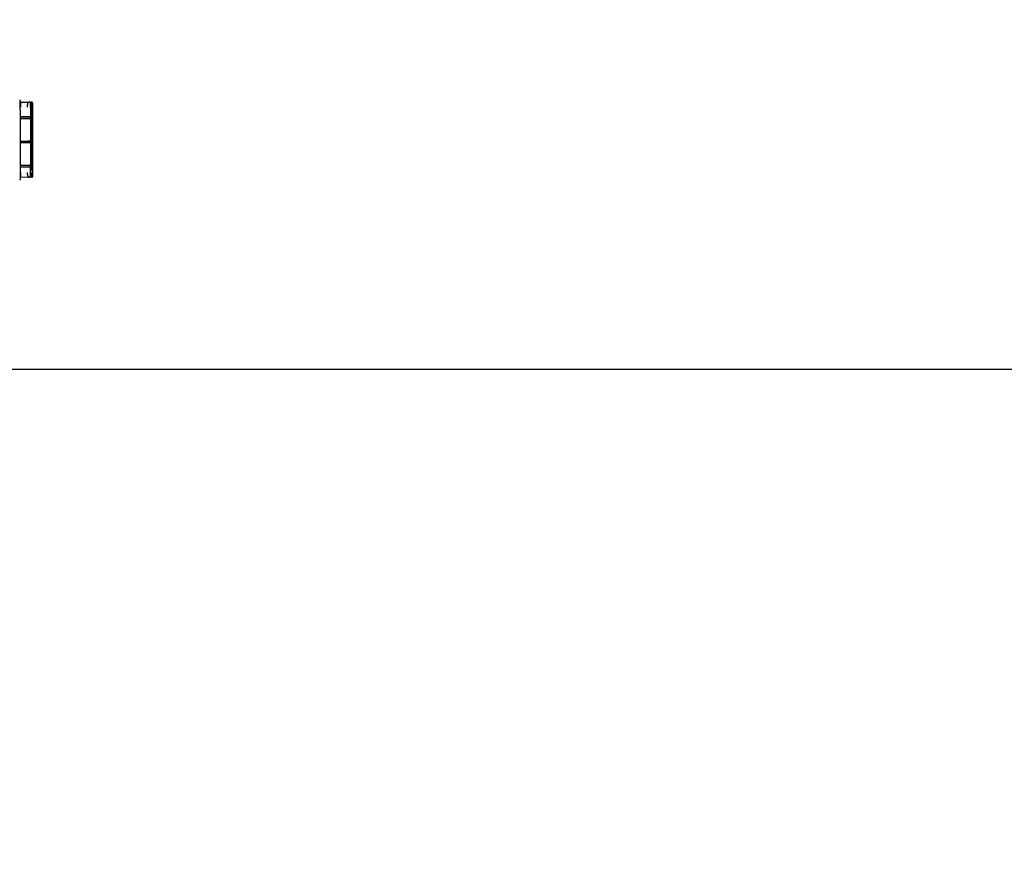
# Model space of a CAD drawing. Header units: millimetres. Extents: x -424979 to 718034, y -72486 to 344972.
# Tile 150 of 256: x 584525 to 587512, y 117364 to 119888. Entities that reach past the tile are written whole.
import ezdxf
from ezdxf import colors
from ezdxf.entities.mleader import LeaderData, LeaderLine
from ezdxf.math import Vec2, Vec3

# ---------------------------------------------------------------- set-up
doc = ezdxf.new("R2010")
doc.units = ezdxf.units.MM
doc.header["$MEASUREMENT"] = 0
doc.layers.add('IS_KLIM Opis_Średnice', color=7, linetype='Continuous', lineweight=9)
doc.layers.add('IS_KLIM_urządzenia', color=3, linetype='Continuous')

# ---------------------------------------------------------------- blocks, each defined once
blk = doc.blocks.new('G$CE471A013')
at = {"linetype": 'Continuous'}
for p, q in [((-69.729, 34.04), (-69.624, 34.041)), ((-69.623, 34.041), (-69.624, 34.041)), ((-69.364, 34.043), (-68.578, 34.051)), ((-68.528, 33.852), (-68.558, 33.852)), ((-68.528, 33.352), (-68.528, 34.252)), ((-69.778, 26.937), (-69.778, 33.546)), ((-69.66, 26.936), (-69.662, 33.348)), ((-69.661, 32.97), (-69.661, 33.348)), ((-69.645, 32.97), (-69.661, 32.97)), ((-69.587, 33.547), (-69.586, 32.971)), ((-69.585, 32.971), (-69.58, 32.976)), ((-69.584, 32.97), (-69.584, 32.82)), ((-69.574, 32.977), (-69.574, 33.547)), ((-68.528, 32.97), (-69.514, 32.97)), ((-68.553, 32.977), (-69.28, 32.98)), ((-68.528, 27.182), (-68.528, 33.352)), ((-69.66, 30.52), (-69.661, 32.82)), ((-69.645, 32.82), (-69.661, 32.82)), ((-69.573, 30.526), (-69.574, 32.82)), ((-68.528, 32.819), (-69.514, 32.82)), ((-69.644, 30.52), (-69.66, 30.52)), ((-69.66, 30.384), (-69.644, 30.384)), ((-69.66, 28.083), (-69.66, 30.384)), ((-69.584, 30.521), (-69.579, 30.526)), ((-69.579, 30.378), (-69.584, 30.382)), ((-69.583, 30.519), (-69.583, 30.384)), ((-69.573, 28.084), (-69.573, 30.377)), ((-68.528, 30.519), (-69.513, 30.519)), ((-68.528, 30.384), (-69.513, 30.384)), ((-68.553, 30.526), (-69.279, 30.53)), ((-68.553, 30.377), (-69.279, 30.373)), ((-69.66, 28.083), (-69.644, 28.083)), ((-69.659, 27.933), (-69.644, 27.933)), ((-69.659, 26.936), (-69.659, 27.933)), ((-69.583, 27.932), (-69.578, 27.927)), ((-69.582, 28.084), (-69.582, 27.934)), ((-69.572, 26.937), (-69.573, 27.926)), ((-68.528, 28.084), (-69.513, 28.084)), ((-68.528, 27.934), (-69.513, 27.934)), ((-69.278, 27.923), (-68.553, 27.927)), ((-68.528, 27.182), (-68.528, 26.282)), ((-69.621, 26.443), (-69.729, 26.444)), ((-69.729, 26.444), (-69.621, 26.443)), ((-68.578, 26.433), (-69.362, 26.441)), ((-68.578, 26.432), (-69.362, 26.44)), ((-68.558, 26.632), (-68.528, 26.632))]:
    blk.add_line(p, q, dxfattribs=at)
for centre, major_axis, ratio, start_param, end_param in [((-69.728, 33.99), (-0.05, 0), 1, 5.572775, 6.283185), ((-69.728, 33.99), (-0.05, 0), 1, 4.722432, 5.271942), ((-69.566, 33.543), (0, 0.7), 0.01995, 0.882039, 1.565858), ((-68.428, 34.252), (0.1, 0), 1, 2.168878, 3.141593), ((-69.635, 32.971), (0.05, 0.0002), 0.017455, 4.162534, 6.265658), ((-69.383, 32.979), (0.494, 0.002), 0.017455, 4.153807, 4.444433), ((-69.38, 32.977), (0.2, 0.001), 0.017455, 1.047121, 3.124066), ((-68.578, 32.976), (0.05, 0.0002), 0.017455, 6.283104, 7.330301), ((-69.383, 32.829), (0.494, 0.002), 0.017455, 4.153807, 4.444433), ((-69.634, 30.521), (0.05, 0.0002), 0.017455, 4.162534, 6.265658), ((-69.634, 30.383), (-0.05, 0.0002), 0.017455, 3.15913, 5.262255), ((-69.383, 30.528), (0.494, 0.002), 0.017455, 4.153807, 4.444433), ((-69.383, 30.375), (-0.494, 0.002), 0.017455, 4.980355, 5.270981), ((-69.379, 30.527), (0.2, 0.001), 0.017455, 1.047121, 3.124066), ((-69.379, 30.377), (-0.2, 0.001), 0.017455, 0.017538, 2.094482), ((-68.578, 30.525), (0.05, 0.0002), 0.017455, 6.283104, 7.330301), ((-68.578, 30.378), (-0.05, 0.0002), 0.017455, 2.094477, 3.141674), ((-69.633, 27.932), (-0.05, 0.0002), 0.017455, 3.15913, 5.262255), ((-69.382, 28.075), (-0.494, 0.002), 0.017455, 4.980355, 5.270981), ((-69.382, 27.925), (-0.494, 0.002), 0.017455, 4.980355, 5.270981), ((-69.378, 27.926), (-0.2, 0.001), 0.017455, 0.017538, 2.094482), ((-68.578, 27.928), (-0.05, 0.0002), 0.017455, 2.094477, 3.141674), ((-69.728, 26.494), (-0.05, 0), 1, 0, 0.71037), ((-69.728, 26.494), (-0.05, 0), 1, 1.011256, 1.560766), ((-68.578, 26.383), (-0.05, 0), 1, 3.141593, 4.702359), ((-68.428, 26.282), (-0.1, 0), 1, 0, 0.972715)]:
    blk.add_ellipse(centre, major_axis=major_axis, ratio=ratio, start_param=start_param, end_param=end_param, dxfattribs=at)
for points, degree in [([(-69.778, 33.546), (-69.778, 33.59), (-69.778, 33.676), (-69.778, 33.757), (-69.778, 33.829), (-69.778, 33.891), (-69.778, 33.939), (-69.778, 33.973), (-69.778, 33.99), (-69.778, 33.99)], 2), ([(-69.631, 34.038), (-69.628, 34.039), (-69.626, 34.04), (-69.624, 34.041)], 3), ([(-69.615, 34.04), (-69.625, 34.041)], 1), ([(-69.577, 33.988), (-69.578, 33.983), (-69.58, 33.96), (-69.581, 33.923), (-69.582, 33.873), (-69.583, 33.813), (-69.584, 33.744), (-69.585, 33.668), (-69.585, 33.588), (-69.585, 33.547)], 2), ([(-69.778, 26.494), (-69.778, 26.494), (-69.778, 26.511), (-69.778, 26.544), (-69.778, 26.593), (-69.778, 26.654), (-69.778, 26.727), (-69.778, 26.808), (-69.778, 26.893), (-69.778, 26.937)], 2), ([(-69.583, 26.936), (-69.583, 26.896), (-69.583, 26.816), (-69.582, 26.74), (-69.581, 26.671), (-69.58, 26.611), (-69.579, 26.561), (-69.577, 26.524), (-69.576, 26.5), (-69.575, 26.496)], 2), ([(-69.621, 26.443), (-69.624, 26.444), (-69.626, 26.445), (-69.628, 26.446)], 3)]:
    blk.add_open_spline(points, degree=degree, dxfattribs=at)
for points, knots in [([(-69.731, 34.037), (-69.736, 34.037), (-69.744, 34.036), (-69.757, 34.031), (-69.768, 34.021), (-69.773, 34.013), (-69.775, 34.008)], [0, 0, 0, 0, 0.240387, 0.490724, 0.746129, 1, 1, 1, 1]), ([(-69.729, 34.04), (-69.731, 34.037), (-69.736, 34.032), (-69.741, 33.995), (-69.745, 33.949), (-69.749, 33.872), (-69.755, 33.742), (-69.755, 33.61), (-69.755, 33.546)], [0, 0, 0, 0, 0.163877, 0.30578, 0.42579, 0.524061, 0.77284, 1, 1, 1, 1]), ([(-69.662, 33.547), (-69.662, 33.576), (-69.662, 33.635), (-69.66, 33.722), (-69.657, 33.805), (-69.652, 33.897), (-69.645, 33.996), (-69.636, 34.023), (-69.631, 34.038)], [0, 0, 0, 0, 0.113787, 0.231188, 0.353199, 0.480712, 0.706712, 1, 1, 1, 1]), ([(-69.624, 34.041), (-69.611, 34.041), (-69.571, 34.041), (-69.476, 34.042), (-69.42, 34.043), (-69.364, 34.043)], [0, 0, 0, 0, 0.5, 0.5, 1, 1, 1, 1]), ([(-69.364, 34.043), (-69.382, 34.042), (-69.425, 34.04), (-69.489, 34.03), (-69.537, 34.017), (-69.563, 34.005), (-69.571, 33.999), (-69.574, 33.996)], [0, 0, 0, 0, 0.208735, 0.500317, 0.75027, 0.886014, 1, 1, 1, 1]), ([(-69.364, 34.043), (-69.358, 34.041), (-69.346, 34.036), (-69.329, 33.999), (-69.315, 33.953), (-69.299, 33.876), (-69.284, 33.747), (-69.282, 33.611), (-69.28, 33.547)], [0, 0, 0, 0, 0.170313, 0.316827, 0.439664, 0.539052, 0.783475, 1, 1, 1, 1]), ([(-68.553, 33.554), (-68.553, 33.585), (-68.554, 33.65), (-68.555, 33.743), (-68.557, 33.831), (-68.561, 33.927), (-68.57, 34.026), (-68.575, 34.042), (-68.578, 34.051)], [0, 0, 0, 0, 0.110388, 0.22525, 0.346033, 0.473982, 0.692647, 1, 1, 1, 1]), ([(-69.755, 26.937), (-69.755, 26.906), (-69.755, 26.843), (-69.754, 26.75), (-69.751, 26.662), (-69.747, 26.568), (-69.741, 26.47), (-69.733, 26.453), (-69.729, 26.444)], [0, 0, 0, 0, 0.112037, 0.228343, 0.350117, 0.478408, 0.69584, 1, 1, 1, 1]), ([(-69.628, 26.446), (-69.631, 26.452), (-69.636, 26.464), (-69.643, 26.504), (-69.647, 26.552), (-69.653, 26.63), (-69.659, 26.755), (-69.66, 26.877), (-69.66, 26.936)], [0, 0, 0, 0, 0.155708, 0.294413, 0.416247, 0.521413, 0.769796, 1, 1, 1, 1]), ([(-69.66, 26.936), (-69.66, 26.936), (-69.66, 26.936), (-69.66, 26.935), (-69.66, 26.935), (-69.66, 26.935), (-69.66, 26.935), (-69.66, 26.935), (-69.66, 26.935), (-69.66, 26.935), (-69.66, 26.935), (-69.66, 26.935), (-69.66, 26.935), (-69.66, 26.935), (-69.659, 26.935), (-69.659, 26.935), (-69.659, 26.935), (-69.659, 26.935), (-69.659, 26.935), (-69.659, 26.935), (-69.659, 26.936), (-69.659, 26.936), (-69.659, 26.936), (-69.659, 26.936)], [0, 0, 0, 0, 0.260232, 0.260232, 0.390152, 0.390152, 0.455589, 0.455589, 0.478138, 0.478138, 0.494719, 0.494719, 0.511416, 0.511416, 0.530341, 0.530341, 0.56043, 0.56043, 0.637843, 0.637843, 0.878219, 0.878219, 1, 1, 1, 1]), ([(-69.278, 26.937), (-69.278, 26.906), (-69.279, 26.841), (-69.284, 26.748), (-69.291, 26.659), (-69.304, 26.563), (-69.33, 26.465), (-69.35, 26.45), (-69.362, 26.441)], [0, 0, 0, 0, 0.106421, 0.217828, 0.336261, 0.463423, 0.684856, 1, 1, 1, 1]), ([(-68.578, 26.433), (-68.576, 26.435), (-68.573, 26.44), (-68.568, 26.477), (-68.564, 26.523), (-68.558, 26.601), (-68.555, 26.731), (-68.554, 26.866), (-68.553, 26.93)], [0, 0, 0, 0, 0.165725, 0.30897, 0.429832, 0.528492, 0.775962, 1, 1, 1, 1]), ([(-69.775, 26.476), (-69.773, 26.471), (-69.768, 26.463), (-69.757, 26.453), (-69.744, 26.447), (-69.736, 26.446), (-69.731, 26.447)], [0, 0, 0, 0, 0.253869, 0.509276, 0.759614, 1, 1, 1, 1]), ([(-69.444, 26.441), (-69.471, 26.442), (-69.497, 26.442), (-69.568, 26.443), (-69.608, 26.443), (-69.621, 26.443)], [0, 0, 0, 0, 0.333624, 0.333624, 1, 1, 1, 1]), ([(-69.572, 26.487), (-69.568, 26.485), (-69.561, 26.479), (-69.534, 26.467), (-69.487, 26.453), (-69.423, 26.443), (-69.38, 26.441), (-69.362, 26.441)], [0, 0, 0, 0, 0.114672, 0.250015, 0.500029, 0.791569, 1, 1, 1, 1])]:
    blk.add_open_spline(points, degree=3, knots=knots, dxfattribs=at)

msp = doc.modelspace()

# ---------------------------------------------------------------- leaders
at = {"layer": 'IS_KLIM Opis_Średnice', "ltscale": 30}
ml = msp.add_multileader_mtext('Standard', dxfattribs=at)
ml.set_content('{\\fArial|b0|i0|c238|p0;\\C7;Typ: Jednostka zewnętrzna \\P\\P\\pi2.25,a0.5,sm1;\\H0.916667x;\\C256;- głośność nie większa niż 46dB(A),\\P-masa nie większa niż 39kg,\\P\\A1;-przewody chłodnicze fi6,35/9,52mm,\\P-czynnik chłodniczy R32,\\P-nom. pobór mocy chłodzenie nie więcej niż 5,00kW,\\P-nom. pobór mocy grzanie nie więcej niż 8,2kW,\\P-zasilanie jednostki zewn. 3x1,5mm2, 230V,1N,50Hz,\\P-zabezpieczenie nadprądowe 1-biegunowy C10,\\P-sterowanie 4x1,5mm2 do jedn. wew.,\\P-zestaw do pracy całorocznej w trybie grzania.}', color=256)
ml.set_leader_properties()
ml.build(insert=Vec2(0, 0))
ml.multileader.update_dxf_attribs({"text_left_attachment_type": 6, "text_right_attachment_type": 6, "dogleg_length": 0.36, "arrow_head_size": 12})
ctx = ml.context
ctx.base_point, ctx.char_height, ctx.arrow_head_size, ctx.landing_gap_size, ctx.plane_origin = Vec3(568405.8, 118826.5), 600, 12, 6, Vec3(576672.5, 117070.3)
ctx.left_attachment, ctx.right_attachment = 6, 6
notes = []
notes.append((ctx, [(0, (1, 1, 0), (586476, 118826.5), (-1, 0), 0.54, [(0, [(599240.1, 118826.5)], 256, [])])]))
ctx.mtext.insert, ctx.mtext.width, ctx.mtext.defined_height, ctx.mtext.flow_direction = Vec3(568411.8, 119588.2), 24920.856, 5800, 5
ctx.mtext.has_bg_fill, ctx.mtext.bg_color, ctx.mtext.bg_scale_factor, ctx.mtext.bg_transparency, ctx.mtext.use_window_bg_color = 1, -939524096, 1.5, 0, 1
for ctx, leaders in notes:
    for number, flags, end, landing, length, lines in leaders:
        leader = LeaderData()
        leader.index, (leader.has_last_leader_line, leader.has_dogleg_vector, leader.attachment_direction) = number, flags
        leader.last_leader_point, leader.dogleg_vector, leader.dogleg_length = Vec3(end), Vec3(landing), length
        for number, points, colour, breaks in lines:
            line = LeaderLine()
            line.index, line.vertices, line.color, line.breaks = number, Vec3.list(points), colors.encode_raw_color(colour), breaks
            leader.lines.append(line)
        ctx.leaders.append(leader)

# ---------------------------------------------------------------- next in the draw order: block references
at = {"layer": 'IS_KLIM_urządzenia', "xscale": 30, "yscale": 30, "zscale": 30, "rotation": 180}
msp.add_blockref('G$CE471A013', (582470.5, 120431), dxfattribs=at)

doc.saveas('drawing.dxf')
